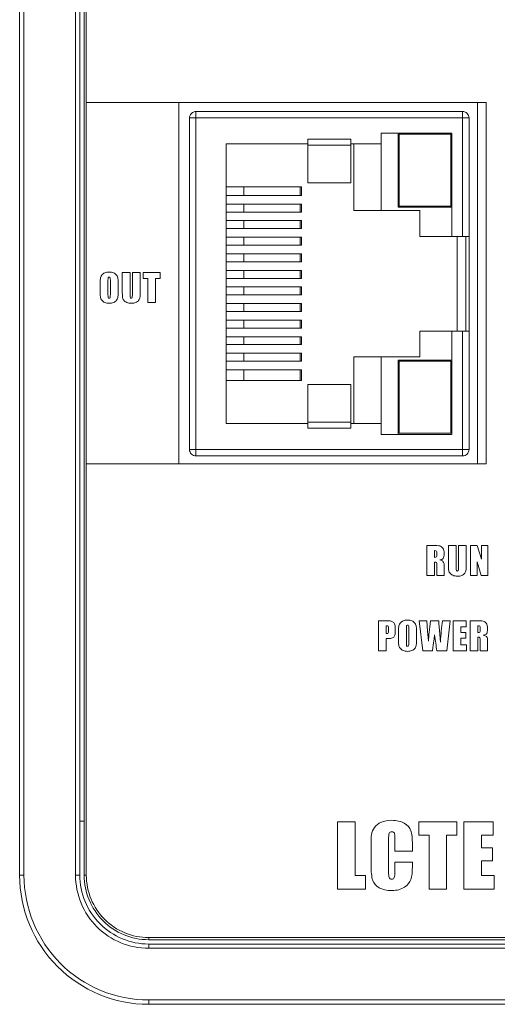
# Model space of a CAD drawing. Header units: millimetres. Extents: x 143 to 803, y 113 to 505.
# Tile 14 of 30: x 371 to 393, y 247 to 293. Entities that reach past the tile are written whole.
import ezdxf

# ---------------------------------------------------------------- set-up
doc = ezdxf.new("R2010")
doc.units = ezdxf.units.MM
doc.header["$MEASUREMENT"] = 0
doc.layers.add('layer 1', color=7, linetype='Continuous')

msp = doc.modelspace()

# ---------------------------------------------------------------- linework, layer by layer
at = {"layer": 'layer 1', "color": 250, "lineweight": 9}
for points in [[(371.214, 347.243), (371.214, 347.243), (371.214, 253.244), (371.214, 253.244)], [(371.414, 347.243), (371.414, 347.243), (371.414, 253.244), (371.414, 253.244)], [(373.814, 253.244), (373.814, 253.244), (373.814, 347.243), (373.814, 347.243)], [(374.014, 253.244), (374.014, 253.244), (374.014, 347.243), (374.014, 347.243)], [(374.214, 347.243), (374.214, 347.243), (374.214, 253.244), (374.214, 253.244)], [(374.314, 347.243), (374.314, 347.243), (374.314, 253.244), (374.314, 253.244)], [(378.614, 289.143), (378.614, 289.143), (378.614, 272.344), (378.614, 272.344)], [(392.914, 289.143), (392.914, 289.143), (378.614, 289.143), (378.614, 289.143)], [(392.514, 289.143), (392.514, 289.143), (392.514, 272.344), (392.514, 272.344)], [(392.914, 272.344), (392.914, 272.344), (392.914, 289.143), (392.914, 289.143)], [(379.414, 288.718), (379.414, 288.718), (379.414, 272.718), (379.414, 272.718)], [(379.414, 288.718), (379.414, 288.718), (391.814, 288.718), (391.814, 288.718)], [(391.814, 282.918), (391.814, 282.918), (391.814, 288.718), (391.814, 288.718)], [(379.114, 273.018), (379.114, 273.018), (379.114, 288.418), (379.114, 288.418)], [(392.114, 288.418), (392.114, 288.418), (379.114, 288.418), (379.114, 288.418)], [(392.114, 288.418), (392.114, 288.418), (392.114, 273.018), (392.114, 273.018)], [(388.028, 287.718), (388.028, 287.718), (388.028, 284.118), (388.028, 284.118)], [(388.028, 287.718), (388.028, 287.718), (391.314, 287.718), (391.314, 287.718)], [(388.814, 284.273), (388.814, 284.273), (388.814, 287.718), (388.814, 287.718)], [(391.314, 287.718), (391.314, 287.718), (391.314, 282.918), (391.314, 282.918)], [(384.614, 287.435), (384.614, 287.435), (384.614, 285.398), (384.614, 285.398)], [(384.614, 287.435), (384.614, 287.435), (386.614, 287.435), (386.614, 287.435)], [(386.614, 285.398), (386.614, 285.398), (386.614, 287.435), (386.614, 287.435)], [(388.864, 284.323), (388.864, 284.323), (388.864, 287.668), (388.864, 287.668)], [(388.864, 287.668), (388.864, 287.668), (391.264, 287.668), (391.264, 287.668)], [(391.264, 287.668), (391.264, 287.668), (391.264, 284.323), (391.264, 284.323)], [(380.814, 274.218), (380.814, 274.218), (380.814, 287.218), (380.814, 287.218)], [(380.814, 287.218), (380.814, 287.218), (384.614, 287.218), (384.614, 287.218)], [(386.614, 287.15), (386.614, 287.15), (384.614, 287.15), (384.614, 287.15)], [(386.614, 287.218), (386.614, 287.218), (388.028, 287.218), (388.028, 287.218)], [(386.755, 284.118), (386.755, 284.118), (386.755, 287.218), (386.755, 287.218)], [(384.314, 285.218), (384.314, 285.218), (380.814, 285.218), (380.814, 285.218)], [(381.639, 285.218), (381.639, 285.218), (381.639, 284.818), (381.639, 284.818)], [(384.265, 284.818), (384.265, 284.818), (384.265, 285.218), (384.265, 285.218)], [(384.314, 285.218), (384.314, 285.218), (384.314, 284.818), (384.314, 284.818)], [(386.614, 285.398), (386.614, 285.398), (384.614, 285.398), (384.614, 285.398)], [(380.814, 284.818), (380.814, 284.818), (384.314, 284.818), (384.314, 284.818)], [(384.314, 284.418), (384.314, 284.418), (380.814, 284.418), (380.814, 284.418)], [(380.814, 284.048), (380.814, 284.048), (384.314, 284.048), (384.314, 284.048)], [(381.639, 284.418), (381.639, 284.418), (381.639, 284.048), (381.639, 284.048)], [(384.265, 284.048), (384.265, 284.048), (384.265, 284.418), (384.265, 284.418)], [(384.314, 284.418), (384.314, 284.418), (384.314, 284.048), (384.314, 284.048)], [(386.755, 284.118), (386.755, 284.118), (389.828, 284.118), (389.828, 284.118)], [(391.314, 284.273), (391.314, 284.273), (388.814, 284.273), (388.814, 284.273)], [(391.264, 284.323), (391.264, 284.323), (388.864, 284.323), (388.864, 284.323)], [(389.828, 284.118), (389.828, 284.118), (389.828, 282.918), (389.828, 282.918)], [(384.314, 283.648), (384.314, 283.648), (380.814, 283.648), (380.814, 283.648)], [(381.639, 283.648), (381.639, 283.648), (381.639, 283.278), (381.639, 283.278)], [(384.265, 283.278), (384.265, 283.278), (384.265, 283.648), (384.265, 283.648)], [(384.314, 283.648), (384.314, 283.648), (384.314, 283.278), (384.314, 283.278)], [(380.814, 283.278), (380.814, 283.278), (384.314, 283.278), (384.314, 283.278)], [(384.314, 282.878), (384.314, 282.878), (380.814, 282.878), (380.814, 282.878)], [(381.639, 282.878), (381.639, 282.878), (381.639, 282.508), (381.639, 282.508)], [(384.265, 282.508), (384.265, 282.508), (384.265, 282.878), (384.265, 282.878)], [(384.314, 282.878), (384.314, 282.878), (384.314, 282.508), (384.314, 282.508)], [(389.828, 282.918), (389.828, 282.918), (392.114, 282.918), (392.114, 282.918)], [(391.564, 282.918), (391.564, 282.918), (391.564, 278.518), (391.564, 278.518)], [(391.964, 278.518), (391.964, 278.518), (391.964, 282.918), (391.964, 282.918)], [(380.814, 282.508), (380.814, 282.508), (384.314, 282.508), (384.314, 282.508)], [(384.314, 282.108), (384.314, 282.108), (380.814, 282.108), (380.814, 282.108)], [(381.639, 282.108), (381.639, 282.108), (381.639, 281.738), (381.639, 281.738)], [(384.265, 281.738), (384.265, 281.738), (384.265, 282.108), (384.265, 282.108)], [(384.314, 282.108), (384.314, 282.108), (384.314, 281.738), (384.314, 281.738)], [(380.814, 281.738), (380.814, 281.738), (384.314, 281.738), (384.314, 281.738)], [(384.314, 281.338), (384.314, 281.338), (380.814, 281.338), (380.814, 281.338)], [(381.639, 281.338), (381.639, 281.338), (381.639, 280.968), (381.639, 280.968)], [(384.265, 280.968), (384.265, 280.968), (384.265, 281.338), (384.265, 281.338)], [(384.314, 281.338), (384.314, 281.338), (384.314, 280.968), (384.314, 280.968)], [(380.814, 280.968), (380.814, 280.968), (384.314, 280.968), (384.314, 280.968)], [(384.314, 280.568), (384.314, 280.568), (380.814, 280.568), (380.814, 280.568)], [(381.639, 280.568), (381.639, 280.568), (381.639, 280.198), (381.639, 280.198)], [(384.265, 280.198), (384.265, 280.198), (384.265, 280.568), (384.265, 280.568)], [(384.314, 280.568), (384.314, 280.568), (384.314, 280.198), (384.314, 280.198)], [(380.814, 280.198), (380.814, 280.198), (384.314, 280.198), (384.314, 280.198)], [(384.314, 279.798), (384.314, 279.798), (380.814, 279.798), (380.814, 279.798)], [(381.639, 279.798), (381.639, 279.798), (381.639, 279.428), (381.639, 279.428)], [(384.265, 279.428), (384.265, 279.428), (384.265, 279.798), (384.265, 279.798)], [(384.314, 279.798), (384.314, 279.798), (384.314, 279.428), (384.314, 279.428)], [(380.814, 279.428), (380.814, 279.428), (384.314, 279.428), (384.314, 279.428)], [(384.314, 279.028), (384.314, 279.028), (380.814, 279.028), (380.814, 279.028)], [(381.639, 279.028), (381.639, 279.028), (381.639, 278.658), (381.639, 278.658)], [(384.265, 278.658), (384.265, 278.658), (384.265, 279.028), (384.265, 279.028)], [(384.314, 279.028), (384.314, 279.028), (384.314, 278.658), (384.314, 278.658)], [(380.814, 278.658), (380.814, 278.658), (384.314, 278.658), (384.314, 278.658)], [(384.314, 278.258), (384.314, 278.258), (380.814, 278.258), (380.814, 278.258)], [(381.639, 278.258), (381.639, 278.258), (381.639, 277.888), (381.639, 277.888)], [(384.265, 277.888), (384.265, 277.888), (384.265, 278.258), (384.265, 278.258)], [(384.314, 278.258), (384.314, 278.258), (384.314, 277.888), (384.314, 277.888)], [(389.828, 278.518), (389.828, 278.518), (389.828, 277.318), (389.828, 277.318)], [(389.828, 278.518), (389.828, 278.518), (392.114, 278.518), (392.114, 278.518)], [(391.314, 278.518), (391.314, 278.518), (391.314, 273.718), (391.314, 273.718)], [(391.814, 272.718), (391.814, 272.718), (391.814, 278.518), (391.814, 278.518)], [(380.814, 277.888), (380.814, 277.888), (384.314, 277.888), (384.314, 277.888)], [(384.314, 277.488), (384.314, 277.488), (380.814, 277.488), (380.814, 277.488)], [(381.639, 277.488), (381.639, 277.488), (381.639, 277.118), (381.639, 277.118)], [(384.265, 277.118), (384.265, 277.118), (384.265, 277.488), (384.265, 277.488)], [(384.314, 277.488), (384.314, 277.488), (384.314, 277.118), (384.314, 277.118)], [(386.755, 274.218), (386.755, 274.218), (386.755, 277.318), (386.755, 277.318)], [(386.755, 277.318), (386.755, 277.318), (389.828, 277.318), (389.828, 277.318)], [(388.028, 277.318), (388.028, 277.318), (388.028, 273.718), (388.028, 273.718)], [(380.814, 277.118), (380.814, 277.118), (384.314, 277.118), (384.314, 277.118)], [(388.814, 273.718), (388.814, 273.718), (388.814, 277.163), (388.814, 277.163)], [(388.814, 277.163), (388.814, 277.163), (391.314, 277.163), (391.314, 277.163)], [(388.864, 273.768), (388.864, 273.768), (388.864, 277.113), (388.864, 277.113)], [(388.864, 277.113), (388.864, 277.113), (391.264, 277.113), (391.264, 277.113)], [(391.264, 277.113), (391.264, 277.113), (391.264, 273.768), (391.264, 273.768)], [(384.314, 276.718), (384.314, 276.718), (380.814, 276.718), (380.814, 276.718)], [(381.639, 276.718), (381.639, 276.718), (381.639, 276.218), (381.639, 276.218)], [(384.265, 276.218), (384.265, 276.218), (384.265, 276.718), (384.265, 276.718)], [(384.314, 276.718), (384.314, 276.718), (384.314, 276.218), (384.314, 276.218)], [(380.814, 276.218), (380.814, 276.218), (384.314, 276.218), (384.314, 276.218)], [(384.614, 276.038), (384.614, 276.038), (384.614, 274.001), (384.614, 274.001)], [(386.614, 276.038), (386.614, 276.038), (384.614, 276.038), (384.614, 276.038)], [(386.614, 276.038), (386.614, 276.038), (386.614, 274.001), (386.614, 274.001)], [(384.614, 274.218), (384.614, 274.218), (380.814, 274.218), (380.814, 274.218)], [(384.614, 274.286), (384.614, 274.286), (386.614, 274.286), (386.614, 274.286)], [(386.614, 274.001), (386.614, 274.001), (384.614, 274.001), (384.614, 274.001)], [(388.028, 274.218), (388.028, 274.218), (386.614, 274.218), (386.614, 274.218)], [(391.314, 273.718), (391.314, 273.718), (388.028, 273.718), (388.028, 273.718)], [(391.264, 273.768), (391.264, 273.768), (388.864, 273.768), (388.864, 273.768)], [(379.114, 273.018), (379.114, 273.018), (392.114, 273.018), (392.114, 273.018)], [(391.814, 272.718), (391.814, 272.718), (379.414, 272.718), (379.414, 272.718)], [(378.614, 272.344), (378.614, 272.344), (392.914, 272.344), (392.914, 272.344)], [(374.014, 255.744), (374.014, 255.744), (374.214, 255.744), (374.214, 255.744)], [(371.414, 253.244), (371.414, 253.244), (371.214, 253.244), (371.214, 253.244)], [(373.814, 253.244), (373.814, 253.244), (374.014, 253.244), (374.014, 253.244)], [(374.314, 253.244), (374.314, 253.244), (374.214, 253.244), (374.214, 253.244)], [(377.214, 250.344), (377.214, 250.344), (377.214, 250.244), (377.214, 250.244)], [(377.214, 250.344), (377.214, 250.344), (423.214, 250.344), (423.214, 250.344)], [(377.214, 250.244), (377.214, 250.244), (423.214, 250.244), (423.214, 250.244)], [(377.214, 249.844), (377.214, 249.844), (377.214, 250.044), (377.214, 250.044)], [(400.114, 250.044), (400.114, 250.044), (377.214, 250.044), (377.214, 250.044)], [(377.214, 249.844), (377.214, 249.844), (423.214, 249.844), (423.214, 249.844)], [(377.214, 247.444), (377.214, 247.444), (377.214, 247.244), (377.214, 247.244)], [(377.214, 247.444), (377.214, 247.444), (423.214, 247.444), (423.214, 247.444)], [(377.214, 247.244), (377.214, 247.244), (423.214, 247.244), (423.214, 247.244)]]:
    msp.add_open_spline(points, degree=3, dxfattribs=at)
for points, knots in [([(374.314, 272.344), (374.314, 272.344), (378.614, 272.344), (378.614, 272.344), (378.614, 272.344), (378.614, 272.344), (378.614, 289.143), (378.614, 289.143), (378.614, 289.143), (378.614, 289.143), (374.314, 289.143), (374.314, 289.143), (374.314, 289.143), (374.314, 289.143), (374.314, 272.344), (374.314, 272.344)], [0, 0, 0, 0, 0.2, 0.2, 0.2, 0.2, 0.4, 0.4, 0.4, 0.4, 0.6, 0.6, 0.6, 0.6, 1, 1, 1, 1]), ([(379.414, 288.718), (379.335, 288.718), (379.258, 288.686), (379.202, 288.63), (379.202, 288.63), (379.146, 288.574), (379.114, 288.497), (379.114, 288.418)], [0, 0, 0, 0, 0.333333, 0.333333, 0.333333, 0.333333, 1, 1, 1, 1]), ([(392.114, 288.418), (392.114, 288.497), (392.083, 288.574), (392.026, 288.63), (392.026, 288.63), (391.97, 288.686), (391.894, 288.718), (391.814, 288.718)], [0, 0, 0, 0, 0.333333, 0.333333, 0.333333, 0.333333, 1, 1, 1, 1]), ([(375.795, 280.415), (375.795, 280.275), (375.792, 280.176), (375.785, 280.118), (375.785, 280.118), (375.778, 280.059), (375.758, 280.006), (375.723, 279.958), (375.723, 279.958), (375.688, 279.91), (375.642, 279.873), (375.582, 279.847), (375.582, 279.847), (375.523, 279.821), (375.455, 279.808), (375.376, 279.808), (375.376, 279.808), (375.301, 279.808), (375.235, 279.82), (375.176, 279.845), (375.176, 279.845), (375.116, 279.869), (375.068, 279.905), (375.032, 279.955), (375.032, 279.955), (374.996, 280.003), (374.974, 280.056), (374.968, 280.114), (374.968, 280.114), (374.961, 280.171), (374.957, 280.272), (374.957, 280.415), (374.957, 280.415), (374.957, 280.415), (374.957, 280.654), (374.957, 280.654), (374.957, 280.654), (374.957, 280.794), (374.961, 280.893), (374.967, 280.951), (374.967, 280.951), (374.974, 281.01), (374.994, 281.063), (375.029, 281.111), (375.029, 281.111), (375.064, 281.16), (375.111, 281.197), (375.17, 281.223), (375.17, 281.223), (375.229, 281.249), (375.298, 281.261), (375.376, 281.261), (375.376, 281.261), (375.451, 281.261), (375.518, 281.249), (375.577, 281.225), (375.577, 281.225), (375.636, 281.2), (375.684, 281.164), (375.72, 281.115), (375.72, 281.115), (375.756, 281.066), (375.778, 281.013), (375.785, 280.956), (375.785, 280.956), (375.791, 280.898), (375.795, 280.798), (375.795, 280.654), (375.795, 280.654), (375.795, 280.654), (375.795, 280.415), (375.795, 280.415)], [0, 0, 0, 0, 0.052632, 0.052632, 0.052632, 0.052632, 0.105263, 0.105263, 0.105263, 0.105263, 0.157895, 0.157895, 0.157895, 0.157895, 0.210526, 0.210526, 0.210526, 0.210526, 0.263158, 0.263158, 0.263158, 0.263158, 0.315789, 0.315789, 0.315789, 0.315789, 0.368421, 0.368421, 0.368421, 0.368421, 0.421053, 0.421053, 0.421053, 0.421053, 0.473684, 0.473684, 0.473684, 0.473684, 0.526316, 0.526316, 0.526316, 0.526316, 0.578947, 0.578947, 0.578947, 0.578947, 0.631579, 0.631579, 0.631579, 0.631579, 0.684211, 0.684211, 0.684211, 0.684211, 0.736842, 0.736842, 0.736842, 0.736842, 0.789474, 0.789474, 0.789474, 0.789474, 0.842105, 0.842105, 0.842105, 0.842105, 0.894737, 0.894737, 0.894737, 0.894737, 1, 1, 1, 1]), ([(375.432, 280.874), (375.432, 280.938), (375.428, 280.98), (375.421, 280.998), (375.421, 280.998), (375.414, 281.016), (375.4, 281.025), (375.378, 281.025), (375.378, 281.025), (375.359, 281.025), (375.345, 281.018), (375.335, 281.003), (375.335, 281.003), (375.325, 280.989), (375.32, 280.945), (375.32, 280.874), (375.32, 280.874), (375.32, 280.874), (375.32, 280.222), (375.32, 280.222), (375.32, 280.222), (375.32, 280.142), (375.324, 280.092), (375.33, 280.073), (375.33, 280.073), (375.337, 280.054), (375.352, 280.044), (375.375, 280.044), (375.375, 280.044), (375.4, 280.044), (375.415, 280.055), (375.422, 280.077), (375.422, 280.077), (375.428, 280.099), (375.432, 280.151), (375.432, 280.233), (375.432, 280.233), (375.432, 280.233), (375.432, 280.874), (375.432, 280.874)], [0, 0, 0, 0, 0.090909, 0.090909, 0.090909, 0.090909, 0.181818, 0.181818, 0.181818, 0.181818, 0.272727, 0.272727, 0.272727, 0.272727, 0.363636, 0.363636, 0.363636, 0.363636, 0.454545, 0.454545, 0.454545, 0.454545, 0.545455, 0.545455, 0.545455, 0.545455, 0.636364, 0.636364, 0.636364, 0.636364, 0.727273, 0.727273, 0.727273, 0.727273, 0.818182, 0.818182, 0.818182, 0.818182, 1, 1, 1, 1]), ([(376.817, 281.233), (376.817, 281.233), (376.817, 280.301), (376.817, 280.301), (376.817, 280.301), (376.817, 280.195), (376.814, 280.12), (376.807, 280.078), (376.807, 280.078), (376.8, 280.035), (376.78, 279.991), (376.746, 279.946), (376.746, 279.946), (376.712, 279.9), (376.667, 279.866), (376.612, 279.843), (376.612, 279.843), (376.557, 279.82), (376.491, 279.808), (376.416, 279.808), (376.416, 279.808), (376.333, 279.808), (376.259, 279.822), (376.196, 279.849), (376.196, 279.849), (376.132, 279.877), (376.085, 279.913), (376.053, 279.957), (376.053, 279.957), (376.021, 280.001), (376.003, 280.048), (375.997, 280.097), (375.997, 280.097), (375.991, 280.146), (375.988, 280.25), (375.988, 280.407), (375.988, 280.407), (375.988, 280.407), (375.988, 281.233), (375.988, 281.233), (375.988, 281.233), (375.988, 281.233), (376.352, 281.233), (376.352, 281.233), (376.352, 281.233), (376.352, 281.233), (376.352, 280.187), (376.352, 280.187), (376.352, 280.187), (376.352, 280.126), (376.355, 280.087), (376.362, 280.07), (376.362, 280.07), (376.368, 280.053), (376.381, 280.044), (376.401, 280.044), (376.401, 280.044), (376.423, 280.044), (376.438, 280.054), (376.444, 280.072), (376.444, 280.072), (376.451, 280.091), (376.454, 280.135), (376.454, 280.205), (376.454, 280.205), (376.454, 280.205), (376.454, 281.233), (376.454, 281.233), (376.454, 281.233), (376.454, 281.233), (376.817, 281.233), (376.817, 281.233)], [0, 0, 0, 0, 0.052632, 0.052632, 0.052632, 0.052632, 0.105263, 0.105263, 0.105263, 0.105263, 0.157895, 0.157895, 0.157895, 0.157895, 0.210526, 0.210526, 0.210526, 0.210526, 0.263158, 0.263158, 0.263158, 0.263158, 0.315789, 0.315789, 0.315789, 0.315789, 0.368421, 0.368421, 0.368421, 0.368421, 0.421053, 0.421053, 0.421053, 0.421053, 0.473684, 0.473684, 0.473684, 0.473684, 0.526316, 0.526316, 0.526316, 0.526316, 0.578947, 0.578947, 0.578947, 0.578947, 0.631579, 0.631579, 0.631579, 0.631579, 0.684211, 0.684211, 0.684211, 0.684211, 0.736842, 0.736842, 0.736842, 0.736842, 0.789474, 0.789474, 0.789474, 0.789474, 0.842105, 0.842105, 0.842105, 0.842105, 0.894737, 0.894737, 0.894737, 0.894737, 1, 1, 1, 1]), ([(377.75, 281.233), (377.75, 281.233), (377.75, 280.954), (377.75, 280.954), (377.75, 280.954), (377.75, 280.954), (377.537, 280.954), (377.537, 280.954), (377.537, 280.954), (377.537, 280.954), (377.537, 279.838), (377.537, 279.838), (377.537, 279.838), (377.537, 279.838), (377.174, 279.838), (377.174, 279.838), (377.174, 279.838), (377.174, 279.838), (377.174, 280.954), (377.174, 280.954), (377.174, 280.954), (377.174, 280.954), (376.958, 280.954), (376.958, 280.954), (376.958, 280.954), (376.958, 280.954), (376.958, 281.233), (376.958, 281.233), (376.958, 281.233), (376.958, 281.233), (377.75, 281.233), (377.75, 281.233)], [0, 0, 0, 0, 0.111111, 0.111111, 0.111111, 0.111111, 0.222222, 0.222222, 0.222222, 0.222222, 0.333333, 0.333333, 0.333333, 0.333333, 0.444444, 0.444444, 0.444444, 0.444444, 0.555556, 0.555556, 0.555556, 0.555556, 0.666667, 0.666667, 0.666667, 0.666667, 0.777778, 0.777778, 0.777778, 0.777778, 1, 1, 1, 1]), ([(379.114, 273.018), (379.114, 272.938), (379.146, 272.862), (379.202, 272.806), (379.202, 272.806), (379.258, 272.75), (379.335, 272.718), (379.414, 272.718)], [0, 0, 0, 0, 0.333333, 0.333333, 0.333333, 0.333333, 1, 1, 1, 1]), ([(391.814, 272.718), (391.894, 272.718), (391.97, 272.75), (392.026, 272.806), (392.026, 272.806), (392.083, 272.862), (392.114, 272.938), (392.114, 273.018)], [0, 0, 0, 0, 0.333333, 0.333333, 0.333333, 0.333333, 1, 1, 1, 1]), ([(390.146, 268.556), (390.146, 268.556), (390.402, 268.556), (390.402, 268.556), (390.402, 268.556), (390.574, 268.556), (390.689, 268.55), (390.75, 268.536), (390.75, 268.536), (390.811, 268.523), (390.86, 268.489), (390.898, 268.435), (390.898, 268.435), (390.936, 268.381), (390.955, 268.294), (390.955, 268.175), (390.955, 268.175), (390.955, 268.067), (390.942, 267.994), (390.915, 267.957), (390.915, 267.957), (390.888, 267.919), (390.835, 267.897), (390.756, 267.889), (390.756, 267.889), (390.827, 267.872), (390.876, 267.848), (390.9, 267.818), (390.9, 267.818), (390.925, 267.788), (390.94, 267.76), (390.946, 267.736), (390.946, 267.736), (390.952, 267.71), (390.955, 267.642), (390.955, 267.529), (390.955, 267.529), (390.955, 267.529), (390.955, 267.161), (390.955, 267.161), (390.955, 267.161), (390.955, 267.161), (390.618, 267.161), (390.618, 267.161), (390.618, 267.161), (390.618, 267.161), (390.618, 267.625), (390.618, 267.625), (390.618, 267.625), (390.618, 267.7), (390.612, 267.746), (390.601, 267.764), (390.601, 267.764), (390.589, 267.782), (390.559, 267.79), (390.509, 267.79), (390.509, 267.79), (390.509, 267.79), (390.509, 267.161), (390.509, 267.161), (390.509, 267.161), (390.509, 267.161), (390.146, 267.161), (390.146, 267.161), (390.146, 267.161), (390.146, 267.161), (390.146, 268.556), (390.146, 268.556)], [0, 0, 0, 0, 0.055556, 0.055556, 0.055556, 0.055556, 0.111111, 0.111111, 0.111111, 0.111111, 0.166667, 0.166667, 0.166667, 0.166667, 0.222222, 0.222222, 0.222222, 0.222222, 0.277778, 0.277778, 0.277778, 0.277778, 0.333333, 0.333333, 0.333333, 0.333333, 0.388889, 0.388889, 0.388889, 0.388889, 0.444444, 0.444444, 0.444444, 0.444444, 0.5, 0.5, 0.5, 0.5, 0.555556, 0.555556, 0.555556, 0.555556, 0.611111, 0.611111, 0.611111, 0.611111, 0.666667, 0.666667, 0.666667, 0.666667, 0.722222, 0.722222, 0.722222, 0.722222, 0.777778, 0.777778, 0.777778, 0.777778, 0.833333, 0.833333, 0.833333, 0.833333, 0.888889, 0.888889, 0.888889, 0.888889, 1, 1, 1, 1]), ([(391.981, 268.556), (391.981, 268.556), (391.981, 267.623), (391.981, 267.623), (391.981, 267.623), (391.981, 267.517), (391.978, 267.443), (391.971, 267.4), (391.971, 267.4), (391.964, 267.358), (391.944, 267.313), (391.91, 267.268), (391.91, 267.268), (391.876, 267.223), (391.832, 267.189), (391.776, 267.166), (391.776, 267.166), (391.721, 267.143), (391.656, 267.131), (391.58, 267.131), (391.58, 267.131), (391.497, 267.131), (391.423, 267.145), (391.36, 267.172), (391.36, 267.172), (391.296, 267.2), (391.248, 267.236), (391.217, 267.28), (391.217, 267.28), (391.185, 267.324), (391.167, 267.371), (391.161, 267.42), (391.161, 267.42), (391.155, 267.469), (391.152, 267.573), (391.152, 267.73), (391.152, 267.73), (391.152, 267.73), (391.152, 268.556), (391.152, 268.556), (391.152, 268.556), (391.152, 268.556), (391.516, 268.556), (391.516, 268.556), (391.516, 268.556), (391.516, 268.556), (391.516, 267.509), (391.516, 267.509), (391.516, 267.509), (391.516, 267.449), (391.519, 267.409), (391.525, 267.393), (391.525, 267.393), (391.532, 267.376), (391.545, 267.367), (391.565, 267.367), (391.565, 267.367), (391.587, 267.367), (391.602, 267.377), (391.608, 267.395), (391.608, 267.395), (391.615, 267.414), (391.618, 267.458), (391.618, 267.527), (391.618, 267.527), (391.618, 267.527), (391.618, 268.556), (391.618, 268.556), (391.618, 268.556), (391.618, 268.556), (391.981, 268.556), (391.981, 268.556)], [0, 0, 0, 0, 0.052632, 0.052632, 0.052632, 0.052632, 0.105263, 0.105263, 0.105263, 0.105263, 0.157895, 0.157895, 0.157895, 0.157895, 0.210526, 0.210526, 0.210526, 0.210526, 0.263158, 0.263158, 0.263158, 0.263158, 0.315789, 0.315789, 0.315789, 0.315789, 0.368421, 0.368421, 0.368421, 0.368421, 0.421053, 0.421053, 0.421053, 0.421053, 0.473684, 0.473684, 0.473684, 0.473684, 0.526316, 0.526316, 0.526316, 0.526316, 0.578947, 0.578947, 0.578947, 0.578947, 0.631579, 0.631579, 0.631579, 0.631579, 0.684211, 0.684211, 0.684211, 0.684211, 0.736842, 0.736842, 0.736842, 0.736842, 0.789474, 0.789474, 0.789474, 0.789474, 0.842105, 0.842105, 0.842105, 0.842105, 0.894737, 0.894737, 0.894737, 0.894737, 1, 1, 1, 1]), ([(392.994, 268.556), (392.994, 268.556), (392.994, 267.161), (392.994, 267.161), (392.994, 267.161), (392.994, 267.161), (392.676, 267.161), (392.676, 267.161), (392.676, 267.161), (392.676, 267.161), (392.488, 267.795), (392.488, 267.795), (392.488, 267.795), (392.488, 267.795), (392.488, 267.161), (392.488, 267.161), (392.488, 267.161), (392.488, 267.161), (392.184, 267.161), (392.184, 267.161), (392.184, 267.161), (392.184, 267.161), (392.184, 268.556), (392.184, 268.556), (392.184, 268.556), (392.184, 268.556), (392.488, 268.556), (392.488, 268.556), (392.488, 268.556), (392.488, 268.556), (392.691, 267.928), (392.691, 267.928), (392.691, 267.928), (392.691, 267.928), (392.691, 268.556), (392.691, 268.556), (392.691, 268.556), (392.691, 268.556), (392.994, 268.556), (392.994, 268.556)], [0, 0, 0, 0, 0.090909, 0.090909, 0.090909, 0.090909, 0.181818, 0.181818, 0.181818, 0.181818, 0.272727, 0.272727, 0.272727, 0.272727, 0.363636, 0.363636, 0.363636, 0.363636, 0.454545, 0.454545, 0.454545, 0.454545, 0.545455, 0.545455, 0.545455, 0.545455, 0.636364, 0.636364, 0.636364, 0.636364, 0.727273, 0.727273, 0.727273, 0.727273, 0.818182, 0.818182, 0.818182, 0.818182, 1, 1, 1, 1]), ([(390.509, 268.318), (390.509, 268.318), (390.509, 268.007), (390.509, 268.007), (390.509, 268.007), (390.55, 268.007), (390.578, 268.013), (390.594, 268.024), (390.594, 268.024), (390.61, 268.035), (390.618, 268.072), (390.618, 268.133), (390.618, 268.133), (390.618, 268.133), (390.618, 268.21), (390.618, 268.21), (390.618, 268.21), (390.618, 268.254), (390.611, 268.284), (390.595, 268.297), (390.595, 268.297), (390.579, 268.311), (390.551, 268.318), (390.509, 268.318)], [0, 0, 0, 0, 0.142857, 0.142857, 0.142857, 0.142857, 0.285714, 0.285714, 0.285714, 0.285714, 0.428571, 0.428571, 0.428571, 0.428571, 0.571429, 0.571429, 0.571429, 0.571429, 0.714286, 0.714286, 0.714286, 0.714286, 1, 1, 1, 1]), ([(387.897, 265.064), (387.897, 265.064), (388.262, 265.064), (388.262, 265.064), (388.262, 265.064), (388.361, 265.064), (388.437, 265.057), (388.49, 265.041), (388.49, 265.041), (388.543, 265.025), (388.583, 265.003), (388.61, 264.974), (388.61, 264.974), (388.636, 264.945), (388.654, 264.909), (388.664, 264.868), (388.664, 264.868), (388.673, 264.826), (388.678, 264.761), (388.678, 264.674), (388.678, 264.674), (388.678, 264.674), (388.678, 264.553), (388.678, 264.553), (388.678, 264.553), (388.678, 264.464), (388.669, 264.399), (388.65, 264.358), (388.65, 264.358), (388.632, 264.318), (388.598, 264.286), (388.55, 264.264), (388.55, 264.264), (388.5, 264.243), (388.436, 264.232), (388.357, 264.232), (388.357, 264.232), (388.357, 264.232), (388.26, 264.232), (388.26, 264.232), (388.26, 264.232), (388.26, 264.232), (388.26, 263.669), (388.26, 263.669), (388.26, 263.669), (388.26, 263.669), (387.897, 263.669), (387.897, 263.669), (387.897, 263.669), (387.897, 263.669), (387.897, 265.064), (387.897, 265.064)], [0, 0, 0, 0, 0.071429, 0.071429, 0.071429, 0.071429, 0.142857, 0.142857, 0.142857, 0.142857, 0.214286, 0.214286, 0.214286, 0.214286, 0.285714, 0.285714, 0.285714, 0.285714, 0.357143, 0.357143, 0.357143, 0.357143, 0.428571, 0.428571, 0.428571, 0.428571, 0.5, 0.5, 0.5, 0.5, 0.571429, 0.571429, 0.571429, 0.571429, 0.642857, 0.642857, 0.642857, 0.642857, 0.714286, 0.714286, 0.714286, 0.714286, 0.785714, 0.785714, 0.785714, 0.785714, 0.857143, 0.857143, 0.857143, 0.857143, 1, 1, 1, 1]), ([(389.671, 264.246), (389.671, 264.106), (389.668, 264.007), (389.661, 263.949), (389.661, 263.949), (389.655, 263.89), (389.634, 263.837), (389.6, 263.789), (389.6, 263.789), (389.565, 263.741), (389.518, 263.704), (389.459, 263.678), (389.459, 263.678), (389.4, 263.652), (389.331, 263.639), (389.252, 263.639), (389.252, 263.639), (389.178, 263.639), (389.111, 263.652), (389.052, 263.676), (389.052, 263.676), (388.992, 263.7), (388.944, 263.737), (388.909, 263.785), (388.909, 263.785), (388.872, 263.834), (388.851, 263.887), (388.844, 263.945), (388.844, 263.945), (388.837, 264.003), (388.834, 264.103), (388.834, 264.246), (388.834, 264.246), (388.834, 264.246), (388.834, 264.485), (388.834, 264.485), (388.834, 264.485), (388.834, 264.625), (388.837, 264.724), (388.844, 264.783), (388.844, 264.783), (388.85, 264.841), (388.871, 264.894), (388.906, 264.943), (388.906, 264.943), (388.94, 264.991), (388.987, 265.028), (389.046, 265.054), (389.046, 265.054), (389.105, 265.08), (389.174, 265.093), (389.252, 265.093), (389.252, 265.093), (389.327, 265.093), (389.394, 265.08), (389.453, 265.056), (389.453, 265.056), (389.513, 265.031), (389.561, 264.995), (389.596, 264.946), (389.596, 264.946), (389.633, 264.897), (389.654, 264.844), (389.661, 264.787), (389.661, 264.787), (389.668, 264.729), (389.671, 264.629), (389.671, 264.485), (389.671, 264.485), (389.671, 264.485), (389.671, 264.246), (389.671, 264.246)], [0, 0, 0, 0, 0.052632, 0.052632, 0.052632, 0.052632, 0.105263, 0.105263, 0.105263, 0.105263, 0.157895, 0.157895, 0.157895, 0.157895, 0.210526, 0.210526, 0.210526, 0.210526, 0.263158, 0.263158, 0.263158, 0.263158, 0.315789, 0.315789, 0.315789, 0.315789, 0.368421, 0.368421, 0.368421, 0.368421, 0.421053, 0.421053, 0.421053, 0.421053, 0.473684, 0.473684, 0.473684, 0.473684, 0.526316, 0.526316, 0.526316, 0.526316, 0.578947, 0.578947, 0.578947, 0.578947, 0.631579, 0.631579, 0.631579, 0.631579, 0.684211, 0.684211, 0.684211, 0.684211, 0.736842, 0.736842, 0.736842, 0.736842, 0.789474, 0.789474, 0.789474, 0.789474, 0.842105, 0.842105, 0.842105, 0.842105, 0.894737, 0.894737, 0.894737, 0.894737, 1, 1, 1, 1]), ([(389.308, 264.705), (389.308, 264.769), (389.305, 264.811), (389.298, 264.829), (389.298, 264.829), (389.29, 264.847), (389.276, 264.856), (389.255, 264.856), (389.255, 264.856), (389.236, 264.856), (389.222, 264.849), (389.212, 264.834), (389.212, 264.834), (389.202, 264.82), (389.197, 264.776), (389.197, 264.705), (389.197, 264.705), (389.197, 264.705), (389.197, 264.054), (389.197, 264.054), (389.197, 264.054), (389.197, 263.973), (389.2, 263.923), (389.207, 263.904), (389.207, 263.904), (389.213, 263.885), (389.228, 263.875), (389.252, 263.875), (389.252, 263.875), (389.276, 263.875), (389.292, 263.886), (389.298, 263.908), (389.298, 263.908), (389.305, 263.93), (389.308, 263.982), (389.308, 264.064), (389.308, 264.064), (389.308, 264.064), (389.308, 264.705), (389.308, 264.705)], [0, 0, 0, 0, 0.090909, 0.090909, 0.090909, 0.090909, 0.181818, 0.181818, 0.181818, 0.181818, 0.272727, 0.272727, 0.272727, 0.272727, 0.363636, 0.363636, 0.363636, 0.363636, 0.454545, 0.454545, 0.454545, 0.454545, 0.545455, 0.545455, 0.545455, 0.545455, 0.636364, 0.636364, 0.636364, 0.636364, 0.727273, 0.727273, 0.727273, 0.727273, 0.818182, 0.818182, 0.818182, 0.818182, 1, 1, 1, 1]), ([(391.235, 265.064), (391.235, 265.064), (391.074, 263.669), (391.074, 263.669), (391.074, 263.669), (391.074, 263.669), (390.622, 263.669), (390.622, 263.669), (390.622, 263.669), (390.581, 263.883), (390.544, 264.128), (390.511, 264.402), (390.511, 264.402), (390.496, 264.284), (390.462, 264.039), (390.41, 263.669), (390.41, 263.669), (390.41, 263.669), (389.96, 263.669), (389.96, 263.669), (389.96, 263.669), (389.96, 263.669), (389.798, 265.064), (389.798, 265.064), (389.798, 265.064), (389.798, 265.064), (390.151, 265.064), (390.151, 265.064), (390.151, 265.064), (390.151, 265.064), (390.189, 264.577), (390.189, 264.577), (390.189, 264.577), (390.189, 264.577), (390.225, 264.106), (390.225, 264.106), (390.225, 264.106), (390.239, 264.35), (390.273, 264.669), (390.326, 265.064), (390.326, 265.064), (390.326, 265.064), (390.702, 265.064), (390.702, 265.064), (390.702, 265.064), (390.706, 265.023), (390.719, 264.869), (390.74, 264.603), (390.74, 264.603), (390.74, 264.603), (390.781, 264.072), (390.781, 264.072), (390.781, 264.072), (390.802, 264.41), (390.836, 264.741), (390.883, 265.064), (390.883, 265.064), (390.883, 265.064), (391.235, 265.064), (391.235, 265.064)], [0, 0, 0, 0, 0.0625, 0.0625, 0.0625, 0.0625, 0.125, 0.125, 0.125, 0.125, 0.1875, 0.1875, 0.1875, 0.1875, 0.25, 0.25, 0.25, 0.25, 0.3125, 0.3125, 0.3125, 0.3125, 0.375, 0.375, 0.375, 0.375, 0.4375, 0.4375, 0.4375, 0.4375, 0.5, 0.5, 0.5, 0.5, 0.5625, 0.5625, 0.5625, 0.5625, 0.625, 0.625, 0.625, 0.625, 0.6875, 0.6875, 0.6875, 0.6875, 0.75, 0.75, 0.75, 0.75, 0.8125, 0.8125, 0.8125, 0.8125, 0.875, 0.875, 0.875, 0.875, 1, 1, 1, 1]), ([(391.369, 265.064), (391.369, 265.064), (391.974, 265.064), (391.974, 265.064), (391.974, 265.064), (391.974, 265.064), (391.974, 264.786), (391.974, 264.786), (391.974, 264.786), (391.974, 264.786), (391.732, 264.786), (391.732, 264.786), (391.732, 264.786), (391.732, 264.786), (391.732, 264.519), (391.732, 264.519), (391.732, 264.519), (391.732, 264.519), (391.958, 264.519), (391.958, 264.519), (391.958, 264.519), (391.958, 264.519), (391.958, 264.255), (391.958, 264.255), (391.958, 264.255), (391.958, 264.255), (391.732, 264.255), (391.732, 264.255), (391.732, 264.255), (391.732, 264.255), (391.732, 263.948), (391.732, 263.948), (391.732, 263.948), (391.732, 263.948), (391.998, 263.948), (391.998, 263.948), (391.998, 263.948), (391.998, 263.948), (391.998, 263.669), (391.998, 263.669), (391.998, 263.669), (391.998, 263.669), (391.369, 263.669), (391.369, 263.669), (391.369, 263.669), (391.369, 263.669), (391.369, 265.064), (391.369, 265.064)], [0, 0, 0, 0, 0.076923, 0.076923, 0.076923, 0.076923, 0.153846, 0.153846, 0.153846, 0.153846, 0.230769, 0.230769, 0.230769, 0.230769, 0.307692, 0.307692, 0.307692, 0.307692, 0.384615, 0.384615, 0.384615, 0.384615, 0.461538, 0.461538, 0.461538, 0.461538, 0.538462, 0.538462, 0.538462, 0.538462, 0.615385, 0.615385, 0.615385, 0.615385, 0.692308, 0.692308, 0.692308, 0.692308, 0.769231, 0.769231, 0.769231, 0.769231, 0.846154, 0.846154, 0.846154, 0.846154, 1, 1, 1, 1]), ([(392.164, 265.064), (392.164, 265.064), (392.421, 265.064), (392.421, 265.064), (392.421, 265.064), (392.592, 265.064), (392.707, 265.058), (392.768, 265.045), (392.768, 265.045), (392.829, 265.031), (392.878, 264.997), (392.916, 264.943), (392.916, 264.943), (392.954, 264.889), (392.973, 264.802), (392.973, 264.684), (392.973, 264.684), (392.973, 264.575), (392.96, 264.502), (392.933, 264.465), (392.933, 264.465), (392.906, 264.428), (392.853, 264.405), (392.774, 264.398), (392.774, 264.398), (392.845, 264.38), (392.894, 264.356), (392.918, 264.326), (392.918, 264.326), (392.943, 264.296), (392.959, 264.269), (392.964, 264.244), (392.964, 264.244), (392.971, 264.219), (392.973, 264.15), (392.973, 264.037), (392.973, 264.037), (392.973, 264.037), (392.973, 263.669), (392.973, 263.669), (392.973, 263.669), (392.973, 263.669), (392.637, 263.669), (392.637, 263.669), (392.637, 263.669), (392.637, 263.669), (392.637, 264.133), (392.637, 264.133), (392.637, 264.133), (392.637, 264.208), (392.631, 264.254), (392.619, 264.272), (392.619, 264.272), (392.608, 264.29), (392.577, 264.299), (392.527, 264.299), (392.527, 264.299), (392.527, 264.299), (392.527, 263.669), (392.527, 263.669), (392.527, 263.669), (392.527, 263.669), (392.164, 263.669), (392.164, 263.669), (392.164, 263.669), (392.164, 263.669), (392.164, 265.064), (392.164, 265.064)], [0, 0, 0, 0, 0.055556, 0.055556, 0.055556, 0.055556, 0.111111, 0.111111, 0.111111, 0.111111, 0.166667, 0.166667, 0.166667, 0.166667, 0.222222, 0.222222, 0.222222, 0.222222, 0.277778, 0.277778, 0.277778, 0.277778, 0.333333, 0.333333, 0.333333, 0.333333, 0.388889, 0.388889, 0.388889, 0.388889, 0.444444, 0.444444, 0.444444, 0.444444, 0.5, 0.5, 0.5, 0.5, 0.555556, 0.555556, 0.555556, 0.555556, 0.611111, 0.611111, 0.611111, 0.611111, 0.666667, 0.666667, 0.666667, 0.666667, 0.722222, 0.722222, 0.722222, 0.722222, 0.777778, 0.777778, 0.777778, 0.777778, 0.833333, 0.833333, 0.833333, 0.833333, 0.888889, 0.888889, 0.888889, 0.888889, 1, 1, 1, 1]), ([(388.26, 264.826), (388.26, 264.826), (388.26, 264.471), (388.26, 264.471), (388.26, 264.471), (388.27, 264.47), (388.279, 264.47), (388.286, 264.47), (388.286, 264.47), (388.32, 264.47), (388.343, 264.478), (388.356, 264.495), (388.356, 264.495), (388.368, 264.511), (388.375, 264.545), (388.375, 264.597), (388.375, 264.597), (388.375, 264.597), (388.375, 264.712), (388.375, 264.712), (388.375, 264.712), (388.375, 264.759), (388.367, 264.79), (388.352, 264.805), (388.352, 264.805), (388.338, 264.819), (388.307, 264.826), (388.26, 264.826)], [0, 0, 0, 0, 0.125, 0.125, 0.125, 0.125, 0.25, 0.25, 0.25, 0.25, 0.375, 0.375, 0.375, 0.375, 0.5, 0.5, 0.5, 0.5, 0.625, 0.625, 0.625, 0.625, 0.75, 0.75, 0.75, 0.75, 1, 1, 1, 1]), ([(392.527, 264.826), (392.527, 264.826), (392.527, 264.516), (392.527, 264.516), (392.527, 264.516), (392.568, 264.516), (392.596, 264.521), (392.612, 264.533), (392.612, 264.533), (392.628, 264.544), (392.637, 264.58), (392.637, 264.642), (392.637, 264.642), (392.637, 264.642), (392.637, 264.718), (392.637, 264.718), (392.637, 264.718), (392.637, 264.763), (392.629, 264.792), (392.613, 264.806), (392.613, 264.806), (392.598, 264.819), (392.569, 264.826), (392.527, 264.826)], [0, 0, 0, 0, 0.142857, 0.142857, 0.142857, 0.142857, 0.285714, 0.285714, 0.285714, 0.285714, 0.428571, 0.428571, 0.428571, 0.428571, 0.571429, 0.571429, 0.571429, 0.571429, 0.714286, 0.714286, 0.714286, 0.714286, 1, 1, 1, 1]), ([(386.81, 255.728), (386.81, 255.728), (386.81, 253.222), (386.81, 253.222), (386.81, 253.222), (386.81, 253.222), (387.301, 253.222), (387.301, 253.222), (387.301, 253.222), (387.301, 253.222), (387.301, 252.597), (387.301, 252.597), (387.301, 252.597), (387.301, 252.597), (385.994, 252.597), (385.994, 252.597), (385.994, 252.597), (385.994, 252.597), (385.994, 255.728), (385.994, 255.728), (385.994, 255.728), (385.994, 255.728), (386.81, 255.728), (386.81, 255.728)], [0, 0, 0, 0, 0.142857, 0.142857, 0.142857, 0.142857, 0.285714, 0.285714, 0.285714, 0.285714, 0.428571, 0.428571, 0.428571, 0.428571, 0.571429, 0.571429, 0.571429, 0.571429, 0.714286, 0.714286, 0.714286, 0.714286, 1, 1, 1, 1]), ([(389.48, 254.363), (389.48, 254.363), (388.664, 254.363), (388.664, 254.363), (388.664, 254.363), (388.664, 254.363), (388.664, 254.906), (388.664, 254.906), (388.664, 254.906), (388.664, 255.065), (388.655, 255.163), (388.639, 255.203), (388.639, 255.203), (388.621, 255.241), (388.583, 255.261), (388.524, 255.261), (388.524, 255.261), (388.458, 255.261), (388.416, 255.238), (388.398, 255.19), (388.398, 255.19), (388.381, 255.142), (388.371, 255.039), (388.371, 254.881), (388.371, 254.881), (388.371, 254.881), (388.371, 253.428), (388.371, 253.428), (388.371, 253.428), (388.371, 253.275), (388.381, 253.176), (388.398, 253.13), (388.398, 253.13), (388.416, 253.083), (388.456, 253.06), (388.518, 253.06), (388.518, 253.06), (388.579, 253.06), (388.618, 253.083), (388.636, 253.13), (388.636, 253.13), (388.655, 253.176), (388.664, 253.286), (388.664, 253.458), (388.664, 253.458), (388.664, 253.458), (388.664, 253.852), (388.664, 253.852), (388.664, 253.852), (388.664, 253.852), (389.48, 253.852), (389.48, 253.852), (389.48, 253.852), (389.48, 253.852), (389.48, 253.73), (389.48, 253.73), (389.48, 253.73), (389.48, 253.405), (389.457, 253.175), (389.411, 253.04), (389.411, 253.04), (389.366, 252.904), (389.264, 252.785), (389.108, 252.683), (389.108, 252.683), (388.951, 252.581), (388.758, 252.53), (388.528, 252.53), (388.528, 252.53), (388.29, 252.53), (388.094, 252.573), (387.938, 252.659), (387.938, 252.659), (387.784, 252.745), (387.681, 252.865), (387.631, 253.018), (387.631, 253.018), (387.581, 253.171), (387.556, 253.401), (387.556, 253.707), (387.556, 253.707), (387.556, 253.707), (387.556, 254.622), (387.556, 254.622), (387.556, 254.622), (387.556, 254.848), (387.564, 255.016), (387.579, 255.129), (387.579, 255.129), (387.595, 255.242), (387.64, 255.351), (387.717, 255.455), (387.717, 255.455), (387.794, 255.559), (387.9, 255.642), (388.036, 255.702), (388.036, 255.702), (388.172, 255.762), (388.328, 255.792), (388.505, 255.792), (388.505, 255.792), (388.745, 255.792), (388.943, 255.746), (389.099, 255.652), (389.099, 255.652), (389.255, 255.56), (389.357, 255.445), (389.407, 255.306), (389.407, 255.306), (389.455, 255.168), (389.48, 254.953), (389.48, 254.66), (389.48, 254.66), (389.48, 254.66), (389.48, 254.363), (389.48, 254.363)], [0, 0, 0, 0, 0.033333, 0.033333, 0.033333, 0.033333, 0.066667, 0.066667, 0.066667, 0.066667, 0.1, 0.1, 0.1, 0.1, 0.133333, 0.133333, 0.133333, 0.133333, 0.166667, 0.166667, 0.166667, 0.166667, 0.2, 0.2, 0.2, 0.2, 0.233333, 0.233333, 0.233333, 0.233333, 0.266667, 0.266667, 0.266667, 0.266667, 0.3, 0.3, 0.3, 0.3, 0.333333, 0.333333, 0.333333, 0.333333, 0.366667, 0.366667, 0.366667, 0.366667, 0.4, 0.4, 0.4, 0.4, 0.433333, 0.433333, 0.433333, 0.433333, 0.466667, 0.466667, 0.466667, 0.466667, 0.5, 0.5, 0.5, 0.5, 0.533333, 0.533333, 0.533333, 0.533333, 0.566667, 0.566667, 0.566667, 0.566667, 0.6, 0.6, 0.6, 0.6, 0.633333, 0.633333, 0.633333, 0.633333, 0.666667, 0.666667, 0.666667, 0.666667, 0.7, 0.7, 0.7, 0.7, 0.733333, 0.733333, 0.733333, 0.733333, 0.766667, 0.766667, 0.766667, 0.766667, 0.8, 0.8, 0.8, 0.8, 0.833333, 0.833333, 0.833333, 0.833333, 0.866667, 0.866667, 0.866667, 0.866667, 0.9, 0.9, 0.9, 0.9, 0.933333, 0.933333, 0.933333, 0.933333, 1, 1, 1, 1]), ([(391.55, 255.728), (391.55, 255.728), (391.55, 255.103), (391.55, 255.103), (391.55, 255.103), (391.55, 255.103), (391.071, 255.103), (391.071, 255.103), (391.071, 255.103), (391.071, 255.103), (391.071, 252.597), (391.071, 252.597), (391.071, 252.597), (391.071, 252.597), (390.255, 252.597), (390.255, 252.597), (390.255, 252.597), (390.255, 252.597), (390.255, 255.103), (390.255, 255.103), (390.255, 255.103), (390.255, 255.103), (389.772, 255.103), (389.772, 255.103), (389.772, 255.103), (389.772, 255.103), (389.772, 255.728), (389.772, 255.728), (389.772, 255.728), (389.772, 255.728), (391.55, 255.728), (391.55, 255.728)], [0, 0, 0, 0, 0.111111, 0.111111, 0.111111, 0.111111, 0.222222, 0.222222, 0.222222, 0.222222, 0.333333, 0.333333, 0.333333, 0.333333, 0.444444, 0.444444, 0.444444, 0.444444, 0.555556, 0.555556, 0.555556, 0.555556, 0.666667, 0.666667, 0.666667, 0.666667, 0.777778, 0.777778, 0.777778, 0.777778, 1, 1, 1, 1]), ([(391.876, 255.728), (391.876, 255.728), (393.233, 255.728), (393.233, 255.728), (393.233, 255.728), (393.233, 255.728), (393.233, 255.103), (393.233, 255.103), (393.233, 255.103), (393.233, 255.103), (392.691, 255.103), (392.691, 255.103), (392.691, 255.103), (392.691, 255.103), (392.691, 254.505), (392.691, 254.505), (392.691, 254.505), (392.691, 254.505), (393.198, 254.505), (393.198, 254.505), (393.198, 254.505), (393.198, 254.505), (393.198, 253.911), (393.198, 253.911), (393.198, 253.911), (393.198, 253.911), (392.691, 253.911), (392.691, 253.911), (392.691, 253.911), (392.691, 253.911), (392.691, 253.222), (392.691, 253.222), (392.691, 253.222), (392.691, 253.222), (393.289, 253.222), (393.289, 253.222), (393.289, 253.222), (393.289, 253.222), (393.289, 252.597), (393.289, 252.597), (393.289, 252.597), (393.289, 252.597), (391.876, 252.597), (391.876, 252.597), (391.876, 252.597), (391.876, 252.597), (391.876, 255.728), (391.876, 255.728)], [0, 0, 0, 0, 0.076923, 0.076923, 0.076923, 0.076923, 0.153846, 0.153846, 0.153846, 0.153846, 0.230769, 0.230769, 0.230769, 0.230769, 0.307692, 0.307692, 0.307692, 0.307692, 0.384615, 0.384615, 0.384615, 0.384615, 0.461538, 0.461538, 0.461538, 0.461538, 0.538462, 0.538462, 0.538462, 0.538462, 0.615385, 0.615385, 0.615385, 0.615385, 0.692308, 0.692308, 0.692308, 0.692308, 0.769231, 0.769231, 0.769231, 0.769231, 0.846154, 0.846154, 0.846154, 0.846154, 1, 1, 1, 1]), ([(371.214, 253.244), (371.214, 251.652), (371.846, 250.126), (372.972, 249.001), (372.972, 249.001), (374.097, 247.876), (375.623, 247.244), (377.214, 247.244)], [0, 0, 0, 0, 0.333333, 0.333333, 0.333333, 0.333333, 1, 1, 1, 1]), ([(371.414, 253.244), (371.414, 251.705), (372.026, 250.23), (373.113, 249.142), (373.113, 249.142), (374.201, 248.055), (375.676, 247.444), (377.214, 247.444)], [0, 0, 0, 0, 0.333333, 0.333333, 0.333333, 0.333333, 1, 1, 1, 1]), ([(373.814, 253.244), (373.814, 252.342), (374.173, 251.477), (374.81, 250.839), (374.81, 250.839), (375.447, 250.202), (376.313, 249.844), (377.214, 249.844)], [0, 0, 0, 0, 0.333333, 0.333333, 0.333333, 0.333333, 1, 1, 1, 1]), ([(374.014, 253.244), (374.014, 252.395), (374.351, 251.581), (374.951, 250.981), (374.951, 250.981), (375.552, 250.381), (376.365, 250.044), (377.214, 250.044)], [0, 0, 0, 0, 0.333333, 0.333333, 0.333333, 0.333333, 1, 1, 1, 1]), ([(374.214, 253.244), (374.214, 252.448), (374.53, 251.685), (375.093, 251.122), (375.093, 251.122), (375.656, 250.56), (376.419, 250.244), (377.214, 250.244)], [0, 0, 0, 0, 0.333333, 0.333333, 0.333333, 0.333333, 1, 1, 1, 1]), ([(374.314, 253.244), (374.314, 252.474), (374.62, 251.737), (375.164, 251.193), (375.164, 251.193), (375.707, 250.649), (376.445, 250.344), (377.214, 250.344)], [0, 0, 0, 0, 0.333333, 0.333333, 0.333333, 0.333333, 1, 1, 1, 1])]:
    msp.add_open_spline(points, degree=3, knots=knots, dxfattribs=at)

doc.saveas('drawing.dxf')
